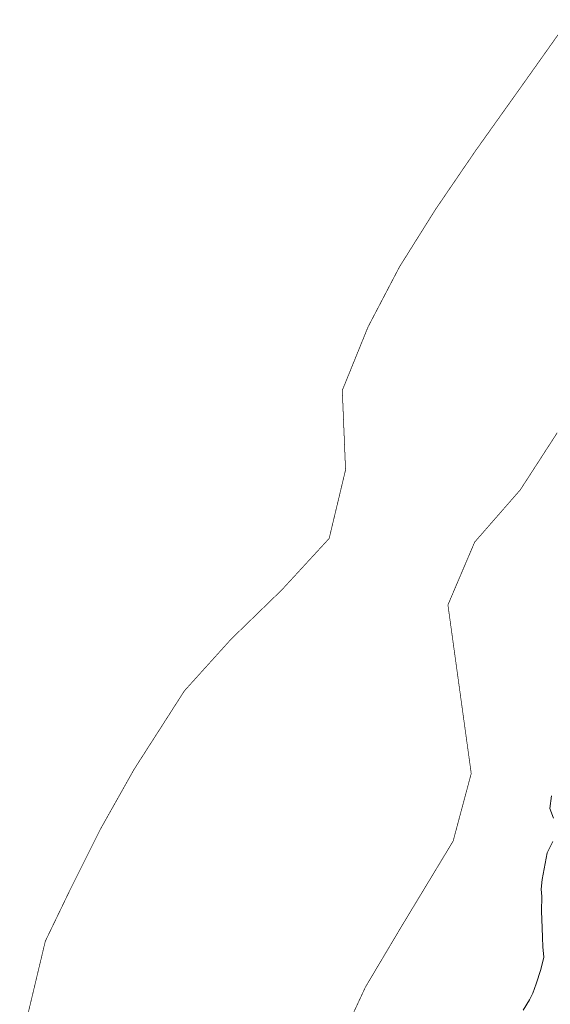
# Model space of a CAD drawing. Header units: metres. Extents: x 347609 to 404409, y 8547781 to 8605413.
# Tile 10 of 39: x 364989 to 365380, y 8552908 to 8553634. Entities that reach past the tile are written whole.
import ezdxf

# ---------------------------------------------------------------- set-up
doc = ezdxf.new("R2010")
doc.units = ezdxf.units.M
doc.layers.add('01. RIO', color=7, linetype='Continuous', lineweight=5, true_color=0x2776bb)
doc.layers.add('PREDIOS INSCRITOS EN LA BASE GRAFICA REGISTRAL (HUAURA) NOMBRE', color=7, linetype='Continuous', true_color=0xfffff0)

# ---------------------------------------------------------------- blocks, each defined once
blk = doc.blocks.new('REIORORI')
at = {"layer": '01. RIO', "color": 152, "lineweight": 15, "true_color": 0x2776bb, "flags": 128}
for points in [[(365381.23, 8553062.09), (365380.09, 8553052.6), (365382.78, 8553045.48)], [(365382.22, 8553028.49), (365378.11, 8553019.99), (365374.41, 8553000.39), (365373.7, 8552993.31), (365374.13, 8552987.79), (365373.84, 8552977.02), (365374.27, 8552964.7), (365374.69, 8552957.57), (365374.97, 8552950.78), (365375.54, 8552943.27), (365373.41, 8552934.07), (365370, 8552923.55), (365367.45, 8552916.75), (365365.04, 8552911.65), (365360.37, 8552904.14)]]:
    blk.add_lwpolyline(points, dxfattribs=at)

msp = doc.modelspace()

# ---------------------------------------------------------------- linework, layer by layer
at = {"layer": 'PREDIOS INSCRITOS EN LA BASE GRAFICA REGISTRAL (HUAURA) NOMBRE', "color": 5, "true_color": 0x0000ff, "const_width": 0.5}
for points in [[(364989.72, 8552876.89), (364999.28, 8552916.94), (365008.35, 8552954.94), (365026.21, 8552991.98), (365048.79, 8553037.22), (365073.81, 8553081.66), (365110.83, 8553139.41), (365145.2, 8553177.47), (365182.63, 8553213.83), (365217.44, 8553251.65), (365229.52, 8553302.18), (365227.13, 8553360.8), (365246.08, 8553407.49), (365269.28, 8553451.81), (365295.87, 8553494.22), (365325.21, 8553537.2), (365359.5, 8553585.32), (365393.78, 8553633.63)], [(365219.53, 8552868.08), (365244.18, 8552921.14), (365270.38, 8552965.2), (365296.96, 8553009.14), (365308.78, 8553028.69), (365322.11, 8553078.53), (365313.52, 8553140.62), (365304.94, 8553202.71), (365324.64, 8553248.98), (365358.24, 8553287.47), (365385.46, 8553329.54)]]:
    msp.add_lwpolyline(points, dxfattribs=at)

# ---------------------------------------------------------------- block references
msp.add_blockref('REIORORI', (0, 0))

doc.saveas('drawing.dxf')
